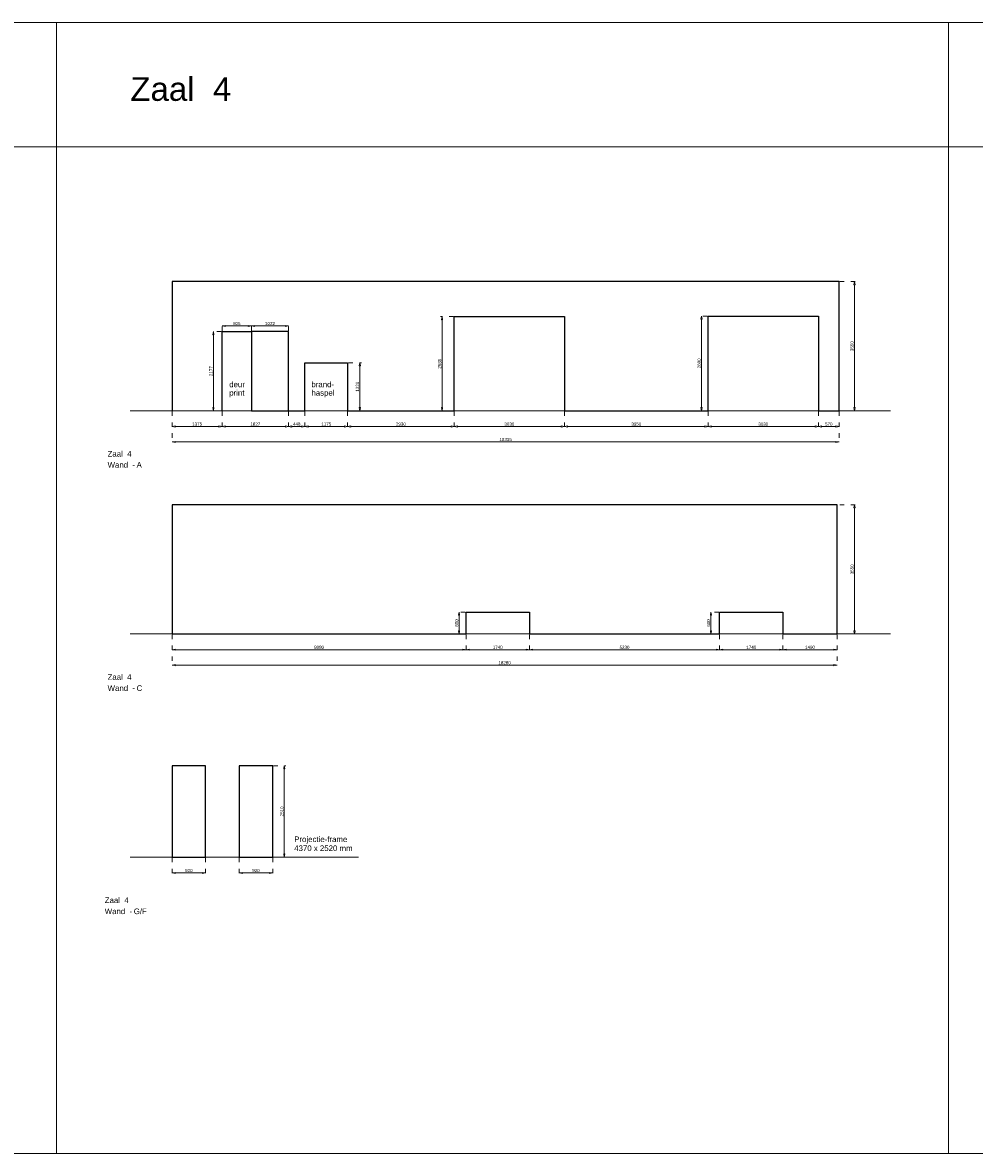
# Model space of a CAD drawing. Header units: millimetres. Extents: x 0 to 331873, y -101826 to 236919.
# Tile 48 of 57: x 203250 to 229413, y 148186 to 179271. Entities that reach past the tile are written whole.
import ezdxf

# ---------------------------------------------------------------- set-up
doc = ezdxf.new("R2010")
doc.units = ezdxf.units.MM
doc.header["$LTSCALE"] = 10
doc.linetypes.add('ACAD_ISO03W100', pattern=[30, 12, -18])
for name, color, linetype, lineweight in [('25-Staal-B', 150, 'Continuous', 25), ('^ 0-Staal-txt', 7, 'Continuous', 0), ('Layer1', 252, 'Continuous', 0)]:
    doc.layers.add(name, color=color, linetype=linetype, lineweight=lineweight)
doc.layers.add('DIM-DIM', color=7, linetype='Continuous')
doc.styles.add('Arial', font='arial.ttf')
doc.dimstyles.new('dim-11', dxfattribs={"dimscale": 35, "dimtxt": 2.5, "dimasz": 2.5, "dimexe": 1.25, "dimexo": 0.625, "dimtad": 1, "dimdec": 0, "dimtxsty": 'Arial', "dimblk": 'CLOSEDBLANK', "dimcen": 3, "dimclrd": 252, "dimclre": 252, "dimclrt": 7, "dimadec": 0, "dimazin": 0, "dimtfac": 1, "dimtdec": 0, "dimtmove": 0, "dimatfit": 3, "dimldrblk": 'CLOSEDBLANK', "dimfxl": 1, "dimlwd": 0, "dimlwe": 0, "dimarcsym": 0})

# ---------------------------------------------------------------- blocks, each defined once
blk = doc.blocks.new('_ClosedBlank')
at = {"color": 0, "linetype": 'ByBlock', "lineweight": -2}
for p, q in [((-1, 0.17), (0, 0)), ((-1, 0.17), (-1, -0.17)), ((0, 0), (-1, -0.17))]:
    blk.add_line(p, q, dxfattribs=at)
blk = doc.blocks.new('*D1052')
at = {"layer": 'Defpoints', "color": 0, "transparency": 16777216}
for p in [(176049, -42849), (177424, -42849), (177424, -43283)]:
    blk.add_point(p, dxfattribs=at)
at = {"layer": 'DIM-DIM', "color": 252, "linetype": 'ACAD_ISO03W100', "lineweight": 0, "transparency": 16777216}
for p, q in [((176049, -42871), (176049, -43327)), ((177424, -42871), (177424, -43327))]:
    blk.add_line(p, q, dxfattribs=at)
at = {"layer": 'DIM-DIM', "color": 252, "lineweight": 0, "transparency": 16777216}
blk.add_line((176136, -43283), (177336, -43283), dxfattribs=at)
at = {"layer": 'DIM-DIM', "color": 252, "lineweight": 0, "transparency": 16777216, "xscale": 87.5, "yscale": 87.5, "zscale": 87.5, "rotation": 180}
blk.add_blockref('_ClosedBlank', (176049, -43283), dxfattribs=at)
at = {"layer": 'DIM-DIM', "color": 252, "lineweight": 0, "transparency": 16777216, "xscale": 87.5, "yscale": 87.5, "zscale": 87.5}
blk.add_blockref('_ClosedBlank', (177424, -43283), dxfattribs=at)
at = {"layer": 'DIM-DIM', "color": 7, "transparency": 16777216, "insert": (176736, -43217), "char_height": 87.5, "attachment_point": 5, "style": 'Arial'}
blk.add_mtext('1375', dxfattribs=at)
blk = doc.blocks.new('*D1053')
at = {"layer": 'Defpoints', "color": 0, "transparency": 16777216}
for p in [(177424, -42849), (179251, -42849), (179251, -43283)]:
    blk.add_point(p, dxfattribs=at)
at = {"layer": 'DIM-DIM', "color": 252, "linetype": 'ACAD_ISO03W100', "lineweight": 0, "transparency": 16777216}
for p, q in [((177424, -42871), (177424, -43327)), ((179251, -42871), (179251, -43327))]:
    blk.add_line(p, q, dxfattribs=at)
at = {"layer": 'DIM-DIM', "color": 252, "lineweight": 0, "transparency": 16777216}
blk.add_line((177511, -43283), (179163, -43283), dxfattribs=at)
at = {"layer": 'DIM-DIM', "color": 252, "lineweight": 0, "transparency": 16777216, "xscale": 87.5, "yscale": 87.5, "zscale": 87.5, "rotation": 180}
blk.add_blockref('_ClosedBlank', (177424, -43283), dxfattribs=at)
at = {"layer": 'DIM-DIM', "color": 252, "lineweight": 0, "transparency": 16777216, "xscale": 87.5, "yscale": 87.5, "zscale": 87.5}
blk.add_blockref('_ClosedBlank', (179251, -43283), dxfattribs=at)
at = {"layer": 'DIM-DIM', "color": 7, "transparency": 16777216, "insert": (178337, -43217), "char_height": 87.5, "attachment_point": 5, "style": 'Arial'}
blk.add_mtext('1827', dxfattribs=at)
blk = doc.blocks.new('*D1054')
at = {"layer": 'Defpoints', "color": 0, "transparency": 16777216}
for p in [(179251, -42849), (179699, -42849), (179699, -43283)]:
    blk.add_point(p, dxfattribs=at)
at = {"layer": 'DIM-DIM', "color": 252, "linetype": 'ACAD_ISO03W100', "lineweight": 0, "transparency": 16777216}
for p, q in [((179251, -42871), (179251, -43327)), ((179699, -42871), (179699, -43327))]:
    blk.add_line(p, q, dxfattribs=at)
at = {"layer": 'DIM-DIM', "color": 252, "lineweight": 0, "transparency": 16777216}
blk.add_line((179338, -43283), (179611, -43283), dxfattribs=at)
at = {"layer": 'DIM-DIM', "color": 252, "lineweight": 0, "transparency": 16777216, "xscale": 87.5, "yscale": 87.5, "zscale": 87.5, "rotation": 180}
blk.add_blockref('_ClosedBlank', (179251, -43283), dxfattribs=at)
at = {"layer": 'DIM-DIM', "color": 252, "lineweight": 0, "transparency": 16777216, "xscale": 87.5, "yscale": 87.5, "zscale": 87.5}
blk.add_blockref('_ClosedBlank', (179699, -43283), dxfattribs=at)
at = {"layer": 'DIM-DIM', "color": 7, "transparency": 16777216, "insert": (179475, -43217), "char_height": 87.5, "attachment_point": 5, "style": 'Arial'}
blk.add_mtext('448', dxfattribs=at)
blk = doc.blocks.new('*D1055')
at = {"layer": 'Defpoints', "color": 0, "transparency": 16777216}
for p in [(176049, -42849), (194384, -42849), (194384, -43709)]:
    blk.add_point(p, dxfattribs=at)
at = {"layer": 'DIM-DIM', "color": 252, "linetype": 'ACAD_ISO03W100', "lineweight": 0, "transparency": 16777216}
for p, q in [((176049, -42871), (176049, -43753)), ((194384, -42871), (194384, -43753))]:
    blk.add_line(p, q, dxfattribs=at)
at = {"layer": 'DIM-DIM', "color": 252, "lineweight": 0, "transparency": 16777216}
blk.add_line((176136, -43709), (194296, -43709), dxfattribs=at)
at = {"layer": 'DIM-DIM', "color": 252, "lineweight": 0, "transparency": 16777216, "xscale": 87.5, "yscale": 87.5, "zscale": 87.5, "rotation": 180}
blk.add_blockref('_ClosedBlank', (176049, -43709), dxfattribs=at)
at = {"layer": 'DIM-DIM', "color": 252, "lineweight": 0, "transparency": 16777216, "xscale": 87.5, "yscale": 87.5, "zscale": 87.5}
blk.add_blockref('_ClosedBlank', (194384, -43709), dxfattribs=at)
at = {"layer": 'DIM-DIM', "color": 7, "transparency": 16777216, "insert": (185216, -43642), "char_height": 87.5, "attachment_point": 5, "style": 'Arial'}
blk.add_mtext('18335', dxfattribs=at)
blk = doc.blocks.new('*D1056')
at = {"layer": 'Defpoints', "color": 0, "transparency": 16777216}
for p in [(179699, -42849), (180874, -42849), (180874, -43283)]:
    blk.add_point(p, dxfattribs=at)
at = {"layer": 'DIM-DIM', "color": 252, "linetype": 'ACAD_ISO03W100', "lineweight": 0, "transparency": 16777216}
for p, q in [((179699, -42871), (179699, -43327)), ((180874, -42871), (180874, -43327))]:
    blk.add_line(p, q, dxfattribs=at)
at = {"layer": 'DIM-DIM', "color": 252, "lineweight": 0, "transparency": 16777216}
blk.add_line((179786, -43283), (180786, -43283), dxfattribs=at)
at = {"layer": 'DIM-DIM', "color": 252, "lineweight": 0, "transparency": 16777216, "xscale": 87.5, "yscale": 87.5, "zscale": 87.5, "rotation": 180}
blk.add_blockref('_ClosedBlank', (179699, -43283), dxfattribs=at)
at = {"layer": 'DIM-DIM', "color": 252, "lineweight": 0, "transparency": 16777216, "xscale": 87.5, "yscale": 87.5, "zscale": 87.5}
blk.add_blockref('_ClosedBlank', (180874, -43283), dxfattribs=at)
at = {"layer": 'DIM-DIM', "color": 7, "transparency": 16777216, "insert": (180286, -43217), "char_height": 87.5, "attachment_point": 5, "style": 'Arial'}
blk.add_mtext('1175', dxfattribs=at)
blk = doc.blocks.new('*D1057')
at = {"layer": 'Defpoints', "color": 0, "transparency": 16777216}
for p in [(180874, -42849), (183804, -42849), (180874, -43283)]:
    blk.add_point(p, dxfattribs=at)
at = {"layer": 'DIM-DIM', "color": 252, "linetype": 'ACAD_ISO03W100', "lineweight": 0, "transparency": 16777216}
for p, q in [((180874, -42871), (180874, -43327)), ((183804, -42871), (183804, -43327))]:
    blk.add_line(p, q, dxfattribs=at)
at = {"layer": 'DIM-DIM', "color": 252, "lineweight": 0, "transparency": 16777216}
blk.add_line((183716, -43283), (180961, -43283), dxfattribs=at)
at = {"layer": 'DIM-DIM', "color": 252, "lineweight": 0, "transparency": 16777216, "xscale": 87.5, "yscale": 87.5, "zscale": 87.5, "rotation": 180}
blk.add_blockref('_ClosedBlank', (180874, -43283), dxfattribs=at)
at = {"layer": 'DIM-DIM', "color": 252, "lineweight": 0, "transparency": 16777216, "xscale": 87.5, "yscale": 87.5, "zscale": 87.5}
blk.add_blockref('_ClosedBlank', (183804, -43283), dxfattribs=at)
at = {"layer": 'DIM-DIM', "color": 7, "transparency": 16777216, "insert": (182339, -43217), "char_height": 87.5, "attachment_point": 5, "style": 'Arial'}
blk.add_mtext('2930', dxfattribs=at)
blk = doc.blocks.new('*D1058')
at = {"layer": 'Defpoints', "color": 0, "transparency": 16777216}
for p in [(183804, -42849), (186834, -42849), (186834, -43283)]:
    blk.add_point(p, dxfattribs=at)
at = {"layer": 'DIM-DIM', "color": 252, "linetype": 'ACAD_ISO03W100', "lineweight": 0, "transparency": 16777216}
for p, q in [((183804, -42871), (183804, -43327)), ((186834, -42871), (186834, -43327))]:
    blk.add_line(p, q, dxfattribs=at)
at = {"layer": 'DIM-DIM', "color": 252, "lineweight": 0, "transparency": 16777216}
blk.add_line((183891, -43283), (186746, -43283), dxfattribs=at)
at = {"layer": 'DIM-DIM', "color": 252, "lineweight": 0, "transparency": 16777216, "xscale": 87.5, "yscale": 87.5, "zscale": 87.5, "rotation": 180}
blk.add_blockref('_ClosedBlank', (183804, -43283), dxfattribs=at)
at = {"layer": 'DIM-DIM', "color": 252, "lineweight": 0, "transparency": 16777216, "xscale": 87.5, "yscale": 87.5, "zscale": 87.5}
blk.add_blockref('_ClosedBlank', (186834, -43283), dxfattribs=at)
at = {"layer": 'DIM-DIM', "color": 7, "transparency": 16777216, "insert": (185319, -43217), "char_height": 87.5, "attachment_point": 5, "style": 'Arial'}
blk.add_mtext('3030', dxfattribs=at)
blk = doc.blocks.new('*D1059')
at = {"layer": 'Defpoints', "color": 0, "transparency": 16777216}
for p in [(186834, -42849), (190784, -42849), (190784, -43283)]:
    blk.add_point(p, dxfattribs=at)
at = {"layer": 'DIM-DIM', "color": 252, "linetype": 'ACAD_ISO03W100', "lineweight": 0, "transparency": 16777216}
for p, q in [((186834, -42871), (186834, -43327)), ((190784, -42871), (190784, -43327))]:
    blk.add_line(p, q, dxfattribs=at)
at = {"layer": 'DIM-DIM', "color": 252, "lineweight": 0, "transparency": 16777216}
blk.add_line((186921, -43283), (190696, -43283), dxfattribs=at)
at = {"layer": 'DIM-DIM', "color": 252, "lineweight": 0, "transparency": 16777216, "xscale": 87.5, "yscale": 87.5, "zscale": 87.5, "rotation": 180}
blk.add_blockref('_ClosedBlank', (186834, -43283), dxfattribs=at)
at = {"layer": 'DIM-DIM', "color": 252, "lineweight": 0, "transparency": 16777216, "xscale": 87.5, "yscale": 87.5, "zscale": 87.5}
blk.add_blockref('_ClosedBlank', (190784, -43283), dxfattribs=at)
at = {"layer": 'DIM-DIM', "color": 7, "transparency": 16777216, "insert": (188809, -43217), "char_height": 87.5, "attachment_point": 5, "style": 'Arial'}
blk.add_mtext('3950', dxfattribs=at)
blk = doc.blocks.new('*D1169')
at = {"layer": 'Defpoints', "color": 0, "transparency": 16777216}
for p in [(177424, -40672), (177185, -42849), (177424, -42849)]:
    blk.add_point(p, dxfattribs=at)
at = {"layer": 'DIM-DIM', "color": 252, "linetype": 'ACAD_ISO03W100', "lineweight": 0, "transparency": 16777216}
for p, q in [((177402, -40672), (177142, -40672)), ((177402, -42849), (177142, -42849))]:
    blk.add_line(p, q, dxfattribs=at)
at = {"layer": 'DIM-DIM', "color": 252, "lineweight": 0, "transparency": 16777216}
blk.add_line((177185, -40760), (177185, -42762), dxfattribs=at)
at = {"layer": 'DIM-DIM', "color": 252, "lineweight": 0, "transparency": 16777216, "xscale": 87.5, "yscale": 87.5, "zscale": 87.5}
for p, rotation in [((177185, -40672), 90), ((177185, -42849), 270)]:
    blk.add_blockref('_ClosedBlank', p, dxfattribs=dict(at, rotation=rotation))
at = {"layer": 'DIM-DIM', "color": 7, "transparency": 16777216, "insert": (177120, -41761), "char_height": 87.5, "attachment_point": 5, "rotation": 90, "style": 'Arial'}
blk.add_mtext('2177', dxfattribs=at)
blk = doc.blocks.new('*D1170')
at = {"layer": 'Defpoints', "color": 0, "transparency": 16777216}
for p in [(177424, -40672), (178229, -40519), (178229, -40672)]:
    blk.add_point(p, dxfattribs=at)
at = {"layer": 'DIM-DIM', "color": 252, "linetype": 'ACAD_ISO03W100', "lineweight": 0, "transparency": 16777216}
for p, q in [((177424, -40650), (177424, -40475)), ((178229, -40650), (178229, -40475))]:
    blk.add_line(p, q, dxfattribs=at)
at = {"layer": 'DIM-DIM', "color": 252, "lineweight": 0, "transparency": 16777216}
blk.add_line((177511, -40519), (178141, -40519), dxfattribs=at)
at = {"layer": 'DIM-DIM', "color": 252, "lineweight": 0, "transparency": 16777216, "xscale": 87.5, "yscale": 87.5, "zscale": 87.5, "rotation": 180}
blk.add_blockref('_ClosedBlank', (177424, -40519), dxfattribs=at)
at = {"layer": 'DIM-DIM', "color": 252, "lineweight": 0, "transparency": 16777216, "xscale": 87.5, "yscale": 87.5, "zscale": 87.5}
blk.add_blockref('_ClosedBlank', (178229, -40519), dxfattribs=at)
at = {"layer": 'DIM-DIM', "color": 7, "transparency": 16777216, "insert": (177826, -40452), "char_height": 87.5, "attachment_point": 5, "style": 'Arial'}
blk.add_mtext('805', dxfattribs=at)
blk = doc.blocks.new('*D1171')
at = {"layer": 'Defpoints', "color": 0, "transparency": 16777216}
for p in [(178229, -40672), (179251, -40519), (179251, -40672)]:
    blk.add_point(p, dxfattribs=at)
at = {"layer": 'DIM-DIM', "color": 252, "linetype": 'ACAD_ISO03W100', "lineweight": 0, "transparency": 16777216}
for p, q in [((178229, -40650), (178229, -40475)), ((179251, -40650), (179251, -40475))]:
    blk.add_line(p, q, dxfattribs=at)
at = {"layer": 'DIM-DIM', "color": 252, "lineweight": 0, "transparency": 16777216}
blk.add_line((178316, -40519), (179163, -40519), dxfattribs=at)
at = {"layer": 'DIM-DIM', "color": 252, "lineweight": 0, "transparency": 16777216, "xscale": 87.5, "yscale": 87.5, "zscale": 87.5, "rotation": 180}
blk.add_blockref('_ClosedBlank', (178229, -40519), dxfattribs=at)
at = {"layer": 'DIM-DIM', "color": 252, "lineweight": 0, "transparency": 16777216, "xscale": 87.5, "yscale": 87.5, "zscale": 87.5}
blk.add_blockref('_ClosedBlank', (179251, -40519), dxfattribs=at)
at = {"layer": 'DIM-DIM', "color": 7, "transparency": 16777216, "insert": (178740, -40452), "char_height": 87.5, "attachment_point": 5, "style": 'Arial'}
blk.add_mtext('1022', dxfattribs=at)
blk = doc.blocks.new('*D1172')
at = {"layer": 'Defpoints', "color": 0, "transparency": 16777216}
for p in [(190784, -42849), (193814, -42849), (193814, -43283)]:
    blk.add_point(p, dxfattribs=at)
at = {"layer": 'DIM-DIM', "color": 252, "linetype": 'ACAD_ISO03W100', "lineweight": 0, "transparency": 16777216}
for p, q in [((190784, -42871), (190784, -43327)), ((193814, -42871), (193814, -43327))]:
    blk.add_line(p, q, dxfattribs=at)
at = {"layer": 'DIM-DIM', "color": 252, "lineweight": 0, "transparency": 16777216}
blk.add_line((190871, -43283), (193726, -43283), dxfattribs=at)
at = {"layer": 'DIM-DIM', "color": 252, "lineweight": 0, "transparency": 16777216, "xscale": 87.5, "yscale": 87.5, "zscale": 87.5, "rotation": 180}
blk.add_blockref('_ClosedBlank', (190784, -43283), dxfattribs=at)
at = {"layer": 'DIM-DIM', "color": 252, "lineweight": 0, "transparency": 16777216, "xscale": 87.5, "yscale": 87.5, "zscale": 87.5}
blk.add_blockref('_ClosedBlank', (193814, -43283), dxfattribs=at)
at = {"layer": 'DIM-DIM', "color": 7, "transparency": 16777216, "insert": (192299, -43217), "char_height": 87.5, "attachment_point": 5, "style": 'Arial'}
blk.add_mtext('3030', dxfattribs=at)
blk = doc.blocks.new('*D1173')
at = {"layer": 'Defpoints', "color": 0, "transparency": 16777216}
for p in [(193814, -42849), (194384, -42849), (194384, -43283)]:
    blk.add_point(p, dxfattribs=at)
at = {"layer": 'DIM-DIM', "color": 252, "linetype": 'ACAD_ISO03W100', "lineweight": 0, "transparency": 16777216}
for p, q in [((193814, -42871), (193814, -43327)), ((194384, -42871), (194384, -43327))]:
    blk.add_line(p, q, dxfattribs=at)
at = {"layer": 'DIM-DIM', "color": 252, "lineweight": 0, "transparency": 16777216}
blk.add_line((193901, -43283), (194296, -43283), dxfattribs=at)
at = {"layer": 'DIM-DIM', "color": 252, "lineweight": 0, "transparency": 16777216, "xscale": 87.5, "yscale": 87.5, "zscale": 87.5, "rotation": 180}
blk.add_blockref('_ClosedBlank', (193814, -43283), dxfattribs=at)
at = {"layer": 'DIM-DIM', "color": 252, "lineweight": 0, "transparency": 16777216, "xscale": 87.5, "yscale": 87.5, "zscale": 87.5}
blk.add_blockref('_ClosedBlank', (194384, -43283), dxfattribs=at)
at = {"layer": 'DIM-DIM', "color": 7, "transparency": 16777216, "insert": (194099, -43217), "char_height": 87.5, "attachment_point": 5, "style": 'Arial'}
blk.add_mtext('570', dxfattribs=at)
blk = doc.blocks.new('*D1174')
at = {"layer": 'Defpoints', "color": 0, "transparency": 16777216}
for p in [(183470, -40264), (183804, -40264), (183804, -42849)]:
    blk.add_point(p, dxfattribs=at)
at = {"layer": 'DIM-DIM', "color": 252, "linetype": 'ACAD_ISO03W100', "lineweight": 0, "transparency": 16777216}
for p, q in [((183782, -40264), (183426, -40264)), ((183782, -42849), (183426, -42849))]:
    blk.add_line(p, q, dxfattribs=at)
at = {"layer": 'DIM-DIM', "color": 252, "lineweight": 0, "transparency": 16777216}
blk.add_line((183470, -42762), (183470, -40352), dxfattribs=at)
at = {"layer": 'DIM-DIM', "color": 252, "lineweight": 0, "transparency": 16777216, "xscale": 87.5, "yscale": 87.5, "zscale": 87.5}
for p, rotation in [((183470, -40264), 90), ((183470, -42849), 270)]:
    blk.add_blockref('_ClosedBlank', p, dxfattribs=dict(at, rotation=rotation))
at = {"layer": 'DIM-DIM', "color": 7, "transparency": 16777216, "insert": (183403, -41557), "char_height": 87.5, "attachment_point": 5, "rotation": 90, "style": 'Arial'}
blk.add_mtext('2585', dxfattribs=at)
blk = doc.blocks.new('*D1175')
at = {"layer": 'Defpoints', "color": 0, "transparency": 16777216}
for p in [(190602, -40249), (190784, -40249), (190784, -42849)]:
    blk.add_point(p, dxfattribs=at)
at = {"layer": 'DIM-DIM', "color": 252, "linetype": 'ACAD_ISO03W100', "lineweight": 0, "transparency": 16777216}
for p, q in [((190762, -40249), (190558, -40249)), ((190762, -42849), (190558, -42849))]:
    blk.add_line(p, q, dxfattribs=at)
at = {"layer": 'DIM-DIM', "color": 252, "lineweight": 0, "transparency": 16777216}
blk.add_line((190602, -42762), (190602, -40337), dxfattribs=at)
at = {"layer": 'DIM-DIM', "color": 252, "lineweight": 0, "transparency": 16777216, "xscale": 87.5, "yscale": 87.5, "zscale": 87.5}
for p, rotation in [((190602, -40249), 90), ((190602, -42849), 270)]:
    blk.add_blockref('_ClosedBlank', p, dxfattribs=dict(at, rotation=rotation))
at = {"layer": 'DIM-DIM', "color": 7, "transparency": 16777216, "insert": (190536, -41549), "char_height": 87.5, "attachment_point": 5, "rotation": 90, "style": 'Arial'}
blk.add_mtext('2600', dxfattribs=at)
blk = doc.blocks.new('*D1176')
at = {"layer": 'Defpoints', "color": 0, "transparency": 16777216}
for p in [(194384, -39299), (194807, -39299), (194384, -42849)]:
    blk.add_point(p, dxfattribs=at)
at = {"layer": 'DIM-DIM', "color": 252, "linetype": 'ACAD_ISO03W100', "lineweight": 0, "transparency": 16777216}
for p, q in [((194406, -39299), (194851, -39299)), ((194406, -42849), (194851, -42849))]:
    blk.add_line(p, q, dxfattribs=at)
at = {"layer": 'DIM-DIM', "color": 252, "lineweight": 0, "transparency": 16777216}
blk.add_line((194807, -42762), (194807, -39387), dxfattribs=at)
at = {"layer": 'DIM-DIM', "color": 252, "lineweight": 0, "transparency": 16777216, "xscale": 87.5, "yscale": 87.5, "zscale": 87.5}
for p, rotation in [((194807, -39299), 90), ((194807, -42849), 270)]:
    blk.add_blockref('_ClosedBlank', p, dxfattribs=dict(at, rotation=rotation))
at = {"layer": 'DIM-DIM', "color": 7, "transparency": 16777216, "insert": (194741, -41074), "char_height": 87.5, "attachment_point": 5, "rotation": 90, "style": 'Arial'}
blk.add_mtext('3550', dxfattribs=at)
blk = doc.blocks.new('*D1177')
at = {"layer": 'Defpoints', "color": 0, "transparency": 16777216}
for p in [(180874, -41529), (181210, -41529), (180874, -42849)]:
    blk.add_point(p, dxfattribs=at)
at = {"layer": 'DIM-DIM', "color": 252, "linetype": 'ACAD_ISO03W100', "lineweight": 0, "transparency": 16777216}
for p, q in [((180896, -41529), (181253, -41529)), ((180896, -42849), (181253, -42849))]:
    blk.add_line(p, q, dxfattribs=at)
at = {"layer": 'DIM-DIM', "color": 252, "lineweight": 0, "transparency": 16777216}
blk.add_line((181210, -42762), (181210, -41617), dxfattribs=at)
at = {"layer": 'DIM-DIM', "color": 252, "lineweight": 0, "transparency": 16777216, "xscale": 87.5, "yscale": 87.5, "zscale": 87.5}
for p, rotation in [((181210, -41529), 90), ((181210, -42849), 270)]:
    blk.add_blockref('_ClosedBlank', p, dxfattribs=dict(at, rotation=rotation))
at = {"layer": 'DIM-DIM', "color": 7, "transparency": 16777216, "insert": (181143, -42189), "char_height": 87.5, "attachment_point": 5, "rotation": 90, "style": 'Arial'}
blk.add_mtext('1320', dxfattribs=at)
blk = doc.blocks.new('*D1060')
at = {"layer": 'Defpoints', "color": 0, "transparency": 16777216}
for p in [(176049, -48985), (184129, -48985), (184129, -49419)]:
    blk.add_point(p, dxfattribs=at)
at = {"layer": 'DIM-DIM', "color": 252, "linetype": 'ACAD_ISO03W100', "lineweight": 0, "transparency": 16777216}
for p, q in [((176049, -49007), (176049, -49463)), ((184129, -49007), (184129, -49463))]:
    blk.add_line(p, q, dxfattribs=at)
at = {"layer": 'DIM-DIM', "color": 252, "lineweight": 0, "transparency": 16777216}
blk.add_line((176136, -49419), (184041, -49419), dxfattribs=at)
at = {"layer": 'DIM-DIM', "color": 252, "lineweight": 0, "transparency": 16777216, "xscale": 87.5, "yscale": 87.5, "zscale": 87.5, "rotation": 180}
blk.add_blockref('_ClosedBlank', (176049, -49419), dxfattribs=at)
at = {"layer": 'DIM-DIM', "color": 252, "lineweight": 0, "transparency": 16777216, "xscale": 87.5, "yscale": 87.5, "zscale": 87.5}
blk.add_blockref('_ClosedBlank', (184129, -49419), dxfattribs=at)
at = {"layer": 'DIM-DIM', "color": 7, "transparency": 16777216, "insert": (180089, -49353), "char_height": 87.5, "attachment_point": 5, "style": 'Arial'}
blk.add_mtext('8080', dxfattribs=at)
blk = doc.blocks.new('*D1061')
at = {"layer": 'Defpoints', "color": 0, "transparency": 16777216}
for p in [(184129, -48985), (185869, -48985), (185869, -49419)]:
    blk.add_point(p, dxfattribs=at)
at = {"layer": 'DIM-DIM', "color": 252, "linetype": 'ACAD_ISO03W100', "lineweight": 0, "transparency": 16777216}
for p, q in [((184129, -49007), (184129, -49463)), ((185869, -49007), (185869, -49463))]:
    blk.add_line(p, q, dxfattribs=at)
at = {"layer": 'DIM-DIM', "color": 252, "lineweight": 0, "transparency": 16777216}
blk.add_line((184216, -49419), (185781, -49419), dxfattribs=at)
at = {"layer": 'DIM-DIM', "color": 252, "lineweight": 0, "transparency": 16777216, "xscale": 87.5, "yscale": 87.5, "zscale": 87.5, "rotation": 180}
blk.add_blockref('_ClosedBlank', (184129, -49419), dxfattribs=at)
at = {"layer": 'DIM-DIM', "color": 252, "lineweight": 0, "transparency": 16777216, "xscale": 87.5, "yscale": 87.5, "zscale": 87.5}
blk.add_blockref('_ClosedBlank', (185869, -49419), dxfattribs=at)
at = {"layer": 'DIM-DIM', "color": 7, "transparency": 16777216, "insert": (184999, -49353), "char_height": 87.5, "attachment_point": 5, "style": 'Arial'}
blk.add_mtext('1740', dxfattribs=at)
blk = doc.blocks.new('*D1062')
at = {"layer": 'Defpoints', "color": 0, "transparency": 16777216}
for p in [(176049, -48985), (194329, -48985), (194329, -49845)]:
    blk.add_point(p, dxfattribs=at)
at = {"layer": 'DIM-DIM', "color": 252, "linetype": 'ACAD_ISO03W100', "lineweight": 0, "transparency": 16777216}
for p, q in [((176049, -49007), (176049, -49889)), ((194329, -49007), (194329, -49889))]:
    blk.add_line(p, q, dxfattribs=at)
at = {"layer": 'DIM-DIM', "color": 252, "lineweight": 0, "transparency": 16777216}
blk.add_line((176136, -49845), (194241, -49845), dxfattribs=at)
at = {"layer": 'DIM-DIM', "color": 252, "lineweight": 0, "transparency": 16777216, "xscale": 87.5, "yscale": 87.5, "zscale": 87.5, "rotation": 180}
blk.add_blockref('_ClosedBlank', (176049, -49845), dxfattribs=at)
at = {"layer": 'DIM-DIM', "color": 252, "lineweight": 0, "transparency": 16777216, "xscale": 87.5, "yscale": 87.5, "zscale": 87.5}
blk.add_blockref('_ClosedBlank', (194329, -49845), dxfattribs=at)
at = {"layer": 'DIM-DIM', "color": 7, "transparency": 16777216, "insert": (185189, -49778), "char_height": 87.5, "attachment_point": 5, "style": 'Arial'}
blk.add_mtext('18280', dxfattribs=at)
blk = doc.blocks.new('*D1063')
at = {"layer": 'Defpoints', "color": 0, "transparency": 16777216}
for p in [(185869, -48985), (191099, -48985), (191099, -49419)]:
    blk.add_point(p, dxfattribs=at)
at = {"layer": 'DIM-DIM', "color": 252, "linetype": 'ACAD_ISO03W100', "lineweight": 0, "transparency": 16777216}
for p, q in [((185869, -49007), (185869, -49463)), ((191099, -49007), (191099, -49463))]:
    blk.add_line(p, q, dxfattribs=at)
at = {"layer": 'DIM-DIM', "color": 252, "lineweight": 0, "transparency": 16777216}
blk.add_line((185956, -49419), (191011, -49419), dxfattribs=at)
at = {"layer": 'DIM-DIM', "color": 252, "lineweight": 0, "transparency": 16777216, "xscale": 87.5, "yscale": 87.5, "zscale": 87.5, "rotation": 180}
blk.add_blockref('_ClosedBlank', (185869, -49419), dxfattribs=at)
at = {"layer": 'DIM-DIM', "color": 252, "lineweight": 0, "transparency": 16777216, "xscale": 87.5, "yscale": 87.5, "zscale": 87.5}
blk.add_blockref('_ClosedBlank', (191099, -49419), dxfattribs=at)
at = {"layer": 'DIM-DIM', "color": 7, "transparency": 16777216, "insert": (188484, -49353), "char_height": 87.5, "attachment_point": 5, "style": 'Arial'}
blk.add_mtext('5230', dxfattribs=at)
blk = doc.blocks.new('*D1064')
at = {"layer": 'Defpoints', "color": 0, "transparency": 16777216}
for p in [(191099, -48985), (192839, -48985), (192839, -49419)]:
    blk.add_point(p, dxfattribs=at)
at = {"layer": 'DIM-DIM', "color": 252, "linetype": 'ACAD_ISO03W100', "lineweight": 0, "transparency": 16777216}
for p, q in [((191099, -49007), (191099, -49463)), ((192839, -49007), (192839, -49463))]:
    blk.add_line(p, q, dxfattribs=at)
at = {"layer": 'DIM-DIM', "color": 252, "lineweight": 0, "transparency": 16777216}
blk.add_line((191186, -49419), (192751, -49419), dxfattribs=at)
at = {"layer": 'DIM-DIM', "color": 252, "lineweight": 0, "transparency": 16777216, "xscale": 87.5, "yscale": 87.5, "zscale": 87.5, "rotation": 180}
blk.add_blockref('_ClosedBlank', (191099, -49419), dxfattribs=at)
at = {"layer": 'DIM-DIM', "color": 252, "lineweight": 0, "transparency": 16777216, "xscale": 87.5, "yscale": 87.5, "zscale": 87.5}
blk.add_blockref('_ClosedBlank', (192839, -49419), dxfattribs=at)
at = {"layer": 'DIM-DIM', "color": 7, "transparency": 16777216, "insert": (191969, -49353), "char_height": 87.5, "attachment_point": 5, "style": 'Arial'}
blk.add_mtext('1740', dxfattribs=at)
blk = doc.blocks.new('*D1065')
at = {"layer": 'Defpoints', "color": 0, "transparency": 16777216}
for p in [(192839, -48985), (194329, -48985), (194329, -49419)]:
    blk.add_point(p, dxfattribs=at)
at = {"layer": 'DIM-DIM', "color": 252, "linetype": 'ACAD_ISO03W100', "lineweight": 0, "transparency": 16777216}
for p, q in [((192839, -49007), (192839, -49463)), ((194329, -49007), (194329, -49463))]:
    blk.add_line(p, q, dxfattribs=at)
at = {"layer": 'DIM-DIM', "color": 252, "lineweight": 0, "transparency": 16777216}
blk.add_line((192926, -49419), (194241, -49419), dxfattribs=at)
at = {"layer": 'DIM-DIM', "color": 252, "lineweight": 0, "transparency": 16777216, "xscale": 87.5, "yscale": 87.5, "zscale": 87.5, "rotation": 180}
blk.add_blockref('_ClosedBlank', (192839, -49419), dxfattribs=at)
at = {"layer": 'DIM-DIM', "color": 252, "lineweight": 0, "transparency": 16777216, "xscale": 87.5, "yscale": 87.5, "zscale": 87.5}
blk.add_blockref('_ClosedBlank', (194329, -49419), dxfattribs=at)
at = {"layer": 'DIM-DIM', "color": 7, "transparency": 16777216, "insert": (193584, -49353), "char_height": 87.5, "attachment_point": 5, "style": 'Arial'}
blk.add_mtext('1490', dxfattribs=at)
blk = doc.blocks.new('*D1066')
at = {"layer": 'Defpoints', "color": 0, "transparency": 16777216}
for p in [(194384, -45435), (194807, -45435), (194384, -48985)]:
    blk.add_point(p, dxfattribs=at)
at = {"layer": 'DIM-DIM', "color": 252, "linetype": 'ACAD_ISO03W100', "lineweight": 0, "transparency": 16777216}
for p, q in [((194406, -45435), (194851, -45435)), ((194406, -48985), (194851, -48985))]:
    blk.add_line(p, q, dxfattribs=at)
at = {"layer": 'DIM-DIM', "color": 252, "lineweight": 0, "transparency": 16777216}
blk.add_line((194807, -48898), (194807, -45523), dxfattribs=at)
at = {"layer": 'DIM-DIM', "color": 252, "lineweight": 0, "transparency": 16777216, "xscale": 87.5, "yscale": 87.5, "zscale": 87.5}
for p, rotation in [((194807, -45435), 90), ((194807, -48985), 270)]:
    blk.add_blockref('_ClosedBlank', p, dxfattribs=dict(at, rotation=rotation))
at = {"layer": 'DIM-DIM', "color": 7, "transparency": 16777216, "insert": (194741, -47210), "char_height": 87.5, "attachment_point": 5, "rotation": 90, "style": 'Arial'}
blk.add_mtext('3550', dxfattribs=at)
blk = doc.blocks.new('*D1178')
at = {"layer": 'Defpoints', "color": 0, "transparency": 16777216}
for p in [(190861, -48385), (191099, -48385), (191099, -48985)]:
    blk.add_point(p, dxfattribs=at)
at = {"layer": 'DIM-DIM', "color": 252, "linetype": 'ACAD_ISO03W100', "lineweight": 0, "transparency": 16777216}
for p, q in [((191077, -48385), (190817, -48385)), ((191077, -48985), (190817, -48985))]:
    blk.add_line(p, q, dxfattribs=at)
at = {"layer": 'DIM-DIM', "color": 252, "lineweight": 0, "transparency": 16777216}
blk.add_line((190861, -48898), (190861, -48473), dxfattribs=at)
at = {"layer": 'DIM-DIM', "color": 252, "lineweight": 0, "transparency": 16777216, "xscale": 87.5, "yscale": 87.5, "zscale": 87.5}
for p, rotation in [((190861, -48385), 90), ((190861, -48985), 270)]:
    blk.add_blockref('_ClosedBlank', p, dxfattribs=dict(at, rotation=rotation))
at = {"layer": 'DIM-DIM', "color": 7, "transparency": 16777216, "insert": (190794, -48685), "char_height": 87.5, "attachment_point": 5, "rotation": 90, "style": 'Arial'}
blk.add_mtext('600', dxfattribs=at)
blk = doc.blocks.new('*D1179')
at = {"layer": 'Defpoints', "color": 0, "transparency": 16777216}
for p in [(183937, -48385), (184129, -48385), (184129, -48985)]:
    blk.add_point(p, dxfattribs=at)
at = {"layer": 'DIM-DIM', "color": 252, "linetype": 'ACAD_ISO03W100', "lineweight": 0, "transparency": 16777216}
for p, q in [((184107, -48385), (183893, -48385)), ((184107, -48985), (183893, -48985))]:
    blk.add_line(p, q, dxfattribs=at)
at = {"layer": 'DIM-DIM', "color": 252, "lineweight": 0, "transparency": 16777216}
blk.add_line((183937, -48898), (183937, -48473), dxfattribs=at)
at = {"layer": 'DIM-DIM', "color": 252, "lineweight": 0, "transparency": 16777216, "xscale": 87.5, "yscale": 87.5, "zscale": 87.5}
for p, rotation in [((183937, -48385), 90), ((183937, -48985), 270)]:
    blk.add_blockref('_ClosedBlank', p, dxfattribs=dict(at, rotation=rotation))
at = {"layer": 'DIM-DIM', "color": 7, "transparency": 16777216, "insert": (183870, -48685), "char_height": 87.5, "attachment_point": 5, "rotation": 90, "style": 'Arial'}
blk.add_mtext('600', dxfattribs=at)
blk = doc.blocks.new('*D1067')
at = {"layer": 'Defpoints', "color": 0, "transparency": 16777216}
for p in [(176049, -55121), (176969, -55121), (176969, -55556)]:
    blk.add_point(p, dxfattribs=at)
at = {"layer": 'DIM-DIM', "color": 252, "linetype": 'ACAD_ISO03W100', "lineweight": 0, "transparency": 16777216}
for p, q in [((176049, -55143), (176049, -55599)), ((176969, -55143), (176969, -55599))]:
    blk.add_line(p, q, dxfattribs=at)
at = {"layer": 'DIM-DIM', "color": 252, "lineweight": 0, "transparency": 16777216}
blk.add_line((176136, -55556), (176881, -55556), dxfattribs=at)
at = {"layer": 'DIM-DIM', "color": 252, "lineweight": 0, "transparency": 16777216, "xscale": 87.5, "yscale": 87.5, "zscale": 87.5, "rotation": 180}
blk.add_blockref('_ClosedBlank', (176049, -55556), dxfattribs=at)
at = {"layer": 'DIM-DIM', "color": 252, "lineweight": 0, "transparency": 16777216, "xscale": 87.5, "yscale": 87.5, "zscale": 87.5}
blk.add_blockref('_ClosedBlank', (176969, -55556), dxfattribs=at)
at = {"layer": 'DIM-DIM', "color": 7, "transparency": 16777216, "insert": (176509, -55489), "char_height": 87.5, "attachment_point": 5, "style": 'Arial'}
blk.add_mtext('920', dxfattribs=at)
blk = doc.blocks.new('*D1068')
at = {"layer": 'Defpoints', "color": 0, "transparency": 16777216}
for p in [(177894, -55121), (178814, -55121), (178814, -55556)]:
    blk.add_point(p, dxfattribs=at)
at = {"layer": 'DIM-DIM', "color": 252, "linetype": 'ACAD_ISO03W100', "lineweight": 0, "transparency": 16777216}
for p, q in [((177894, -55143), (177894, -55599)), ((178814, -55143), (178814, -55599))]:
    blk.add_line(p, q, dxfattribs=at)
at = {"layer": 'DIM-DIM', "color": 252, "lineweight": 0, "transparency": 16777216}
blk.add_line((177982, -55556), (178727, -55556), dxfattribs=at)
at = {"layer": 'DIM-DIM', "color": 252, "lineweight": 0, "transparency": 16777216, "xscale": 87.5, "yscale": 87.5, "zscale": 87.5, "rotation": 180}
blk.add_blockref('_ClosedBlank', (177894, -55556), dxfattribs=at)
at = {"layer": 'DIM-DIM', "color": 252, "lineweight": 0, "transparency": 16777216, "xscale": 87.5, "yscale": 87.5, "zscale": 87.5}
blk.add_blockref('_ClosedBlank', (178814, -55556), dxfattribs=at)
at = {"layer": 'DIM-DIM', "color": 7, "transparency": 16777216, "insert": (178354, -55489), "char_height": 87.5, "attachment_point": 5, "style": 'Arial'}
blk.add_mtext('920', dxfattribs=at)
blk = doc.blocks.new('*D1180')
at = {"layer": 'Defpoints', "color": 0, "transparency": 16777216}
for p in [(178814, -52611), (179133, -52611), (178814, -55121)]:
    blk.add_point(p, dxfattribs=at)
at = {"layer": 'DIM-DIM', "color": 252, "linetype": 'ACAD_ISO03W100', "lineweight": 0, "transparency": 16777216}
for p, q in [((178836, -52611), (179177, -52611)), ((178836, -55121), (179177, -55121))]:
    blk.add_line(p, q, dxfattribs=at)
at = {"layer": 'DIM-DIM', "color": 252, "lineweight": 0, "transparency": 16777216}
blk.add_line((179133, -55034), (179133, -52699), dxfattribs=at)
at = {"layer": 'DIM-DIM', "color": 252, "lineweight": 0, "transparency": 16777216, "xscale": 87.5, "yscale": 87.5, "zscale": 87.5}
for p, rotation in [((179133, -52611), 90), ((179133, -55121), 270)]:
    blk.add_blockref('_ClosedBlank', p, dxfattribs=dict(at, rotation=rotation))
at = {"layer": 'DIM-DIM', "color": 7, "transparency": 16777216, "insert": (179066, -53866), "char_height": 87.5, "attachment_point": 5, "rotation": 90, "style": 'Arial'}
blk.add_mtext('2510', dxfattribs=at)
blk = doc.blocks.new('4a')
at = {"layer": '25-Staal-B'}
for points in [[(177423.7, -42849.1), (177423.7, -40672.1), (178228.7, -40672.1), (178228.7, -42849.1), (179698.7, -42849.1), (179698.7, -41529.1), (180873.7, -41529.1), (180873.7, -42849.1), (183803.7, -42849.1), (183803.7, -40264.1), (186833.7, -40264.1), (186833.7, -42849.1), (190783.7, -42849.1), (190783.7, -40249.1), (193813.7, -40249.1), (193813.7, -42849.1), (194383.7, -42849.1), (194383.7, -39299.1), (176048.7, -39299.1), (176048.7, -42849.1)], [(178228.7, -42849.1), (179250.7, -42849.1), (179250.7, -40672.1), (178228.7, -40672.1), (178228.7, -42849.1)]]:
    blk.add_lwpolyline(points, dxfattribs=at)
at = {"layer": '^ 0-Staal-txt', "lineweight": 0, "style": 'Arial'}
for s, height, p in [('deur', 154.21, (177618.8, -42203.3)), ('print', 154.21, (177618.8, -42434.9)), ('brand-', 154.21, (179877.6, -42203.3)), ('haspel', 154.21, (179877.6, -42434.9)), ('Zaal  4', 154.21, (174275.5, -44111.1)), ('Wand  - ', 154.21, (174275.5, -44415.9)), ('A', 154.2, (175072.6, -44415.9))]:
    blk.add_text(s, height=height, dxfattribs=at).set_placement(p)
at = {"layer": 'DIM-DIM'}
for base, p1, p2, picture, middle in [((194807.3, -39299.1), (194383.7, -42849.1), (194383.7, -39299.1), '*D1176', (194740.8, -41074.1)), ((183469.9, -40264.1), (183803.7, -42849.1), (183803.7, -40264.1), '*D1174', (183403.4, -41556.6)), ((190602.2, -40249.1), (190783.7, -42849.1), (190783.7, -40249.1), '*D1175', (190535.7, -41549.1)), ((177185.4, -42849.1), (177423.7, -40672.1), (177423.7, -42849.1), '*D1169', (177119.6, -41760.6)), ((181209.7, -41529.1), (180873.7, -42849.1), (180873.7, -41529.1), '*D1177', (181143.2, -42189.1))]:
    dim = blk.add_linear_dim(base=base, p1=p1, p2=p2, angle=90, dimstyle='dim-11', dxfattribs=at)
    dim.commit()
    dim.dimension.update_dxf_attribs({"geometry": picture, "text_midpoint": middle})
for base, p1, p2, picture, middle in [((178228.7, -40519), (177423.7, -40672.1), (178228.7, -40672.1), '*D1170', (177826.2, -40452.5)), ((179250.7, -40519), (178228.7, -40672.1), (179250.7, -40672.1), '*D1171', (178739.7, -40452.5)), ((177423.7, -43283.3), (176048.7, -42849.1), (177423.7, -42849.1), '*D1052', (176736.2, -43216.7)), ((194383.7, -43708.8), (176048.7, -42849.1), (194383.7, -42849.1), '*D1055', (185216.2, -43642.3)), ((179250.7, -43283.3), (177423.7, -42849.1), (179250.7, -42849.1), '*D1053', (178337.2, -43216.7)), ((179698.7, -43283.3), (179250.7, -42849.1), (179698.7, -42849.1), '*D1054', (179474.7, -43216.7)), ((180873.7, -43283.3), (179698.7, -42849.1), (180873.7, -42849.1), '*D1056', (180286.2, -43216.7)), ((180873.7, -43283.3), (183803.7, -42849.1), (180873.7, -42849.1), '*D1057', (182338.7, -43216.7)), ((186833.7, -43283.3), (183803.7, -42849.1), (186833.7, -42849.1), '*D1058', (185318.7, -43216.7)), ((190783.7, -43283.3), (186833.7, -42849.1), (190783.7, -42849.1), '*D1059', (188808.7, -43216.7)), ((193813.7, -43283.3), (190783.7, -42849.1), (193813.7, -42849.1), '*D1172', (192298.7, -43216.7)), ((194383.7, -43283.3), (193813.7, -42849.1), (194383.7, -42849.1), '*D1173', (194098.7, -43216.7))]:
    dim = blk.add_linear_dim(base=base, p1=p1, p2=p2, dimstyle='dim-11', dxfattribs=at)
    dim.commit()
    dim.dimension.update_dxf_attribs({"geometry": picture, "text_midpoint": middle})
blk = doc.blocks.new('4c')
at = {"layer": '25-Staal-B'}
blk.add_lwpolyline([(176048.7, -48985.3), (184128.7, -48985.3), (184128.7, -48385.3), (185868.7, -48385.3), (185868.7, -48985.3), (191098.7, -48985.3), (191098.7, -48385.3), (192838.7, -48385.3), (192838.7, -48985.3), (194328.7, -48985.3), (194328.7, -45435.3), (176048.7, -45435.3)], close=True, dxfattribs=at)
at = {"layer": '^ 0-Staal-txt', "lineweight": 0, "style": 'Arial'}
for s, height, p in [('Zaal  4', 154.21, (174275.5, -50247.3)), ('Wand  - ', 154.21, (174275.5, -50552.1)), ('C', 154.2, (175072.6, -50552.1))]:
    blk.add_text(s, height=height, dxfattribs=at).set_placement(p)
at = {"layer": 'DIM-DIM'}
for base, p1, p2, picture, middle in [((194807.3, -45435.3), (194383.7, -48985.3), (194383.7, -45435.3), '*D1066', (194740.8, -47210.3)), ((183936.6, -48385.3), (184128.7, -48985.3), (184128.7, -48385.3), '*D1179', (183870.1, -48685.3)), ((190860.8, -48385.3), (191098.7, -48985.3), (191098.7, -48385.3), '*D1178', (190794.3, -48685.3))]:
    dim = blk.add_linear_dim(base=base, p1=p1, p2=p2, angle=90, dimstyle='dim-11', dxfattribs=at)
    dim.commit()
    dim.dimension.update_dxf_attribs({"geometry": picture, "text_midpoint": middle})
for base, p1, p2, picture, middle in [((184128.7, -49419.5), (176048.7, -48985.3), (184128.7, -48985.3), '*D1060', (180088.7, -49352.9)), ((194328.7, -49845), (176048.7, -48985.3), (194328.7, -48985.3), '*D1062', (185188.7, -49778.5)), ((185868.7, -49419.5), (184128.7, -48985.3), (185868.7, -48985.3), '*D1061', (184998.7, -49352.9)), ((191098.7, -49419.5), (185868.7, -48985.3), (191098.7, -48985.3), '*D1063', (188483.7, -49352.9)), ((192838.7, -49419.5), (191098.7, -48985.3), (192838.7, -48985.3), '*D1064', (191968.7, -49352.9)), ((194328.7, -49419.5), (192838.7, -48985.3), (194328.7, -48985.3), '*D1065', (193583.7, -49352.9))]:
    dim = blk.add_linear_dim(base=base, p1=p1, p2=p2, dimstyle='dim-11', dxfattribs=at)
    dim.commit()
    dim.dimension.update_dxf_attribs({"geometry": picture, "text_midpoint": middle})
blk = doc.blocks.new('4g')
at = {"layer": '25-Staal-B'}
for points in [[(176048.7, -55121.5), (176968.7, -55121.5), (176968.7, -52611.5), (176048.7, -52611.5)], [(177894.2, -55121.5), (178814.2, -55121.5), (178814.2, -52611.5), (177894.2, -52611.5)]]:
    blk.add_lwpolyline(points, close=True, dxfattribs=at)
at = {"layer": '^ 0-Staal-txt', "lineweight": 0, "style": 'Arial'}
for s, height, p in [('Projectie-frame', 154.208, (179405.3, -54707.3)), ('4370 x 2520 mm', 154.208, (179405.3, -54953.8)), ('Zaal  4', 154.21, (174196.7, -56383.5)), ('Wand  - ', 154.21, (174196.7, -56688.3)), ('G/F', 154.21, (174993.8, -56688.3))]:
    blk.add_text(s, height=height, dxfattribs=at).set_placement(p)
at = {"layer": 'DIM-DIM'}
dim = blk.add_linear_dim(base=(179132.8, -52611.5), p1=(178814.2, -55121.5), p2=(178814.2, -52611.5), angle=90, dimstyle='dim-11', dxfattribs=at)
dim.commit()
dim.dimension.update_dxf_attribs({"geometry": '*D1180', "text_midpoint": (179066.2, -53866.5)})
for base, p1, p2, picture, middle in [((176968.7, -55555.7), (176048.7, -55121.5), (176968.7, -55121.5), '*D1067', (176508.7, -55489.1)), ((178814.2, -55555.7), (177894.2, -55121.5), (178814.2, -55121.5), '*D1068', (178354.2, -55489.1))]:
    dim = blk.add_linear_dim(base=base, p1=p1, p2=p2, dimstyle='dim-11', dxfattribs=at)
    dim.commit()
    dim.dimension.update_dxf_attribs({"geometry": picture, "text_midpoint": middle})

msp = doc.modelspace()

# ---------------------------------------------------------------- linework, layer by layer
at = {"layer": '^ 0-Staal-txt', "lineweight": 0}
for points in [[(206203.08, 168602.63), (227108.39, 168602.63)], [(206203.08, 162466.43), (227108.39, 162466.43)], [(206203.08, 156330.24), (212482.85, 156330.24)]]:
    msp.add_lwpolyline(points, dxfattribs=at)
at = {"layer": 'Layer1'}
for points in [[(204178.14, 175859.59), (183517.75, 175859.59), (183517.75, 179270.94), (204178.14, 179270.94)], [(228698.62, 175859.59), (204178.14, 175859.59), (204178.14, 179270.94), (228698.62, 179270.94)], [(247144.66, 175859.59), (228698.62, 175859.59), (228698.62, 179270.94), (247144.66, 179270.94)]]:
    msp.add_lwpolyline(points, close=True, dxfattribs=at)
for points in [[(204178.14, 148186.28), (204178.14, 175859.59)], [(228698.62, 148186.28), (228698.62, 175859.59)], [(122396.35, 148186.28), (331872.66, 148186.28)]]:
    msp.add_lwpolyline(points, dxfattribs=at)

# ---------------------------------------------------------------- block references
at = {"layer": 'DIM-DIM'}
for name in ['4a', '4c', '4g']:
    msp.add_blockref(name, (31310.75, 211451.72), dxfattribs=at)

# ---------------------------------------------------------------- texts
at = {"layer": '^ 0-Staal-txt', "lineweight": 0, "style": 'Arial'}
msp.add_text('Zaal  4', height=650, dxfattribs=at).set_placement((206211.2, 177120.33))

doc.saveas('drawing.dxf')
